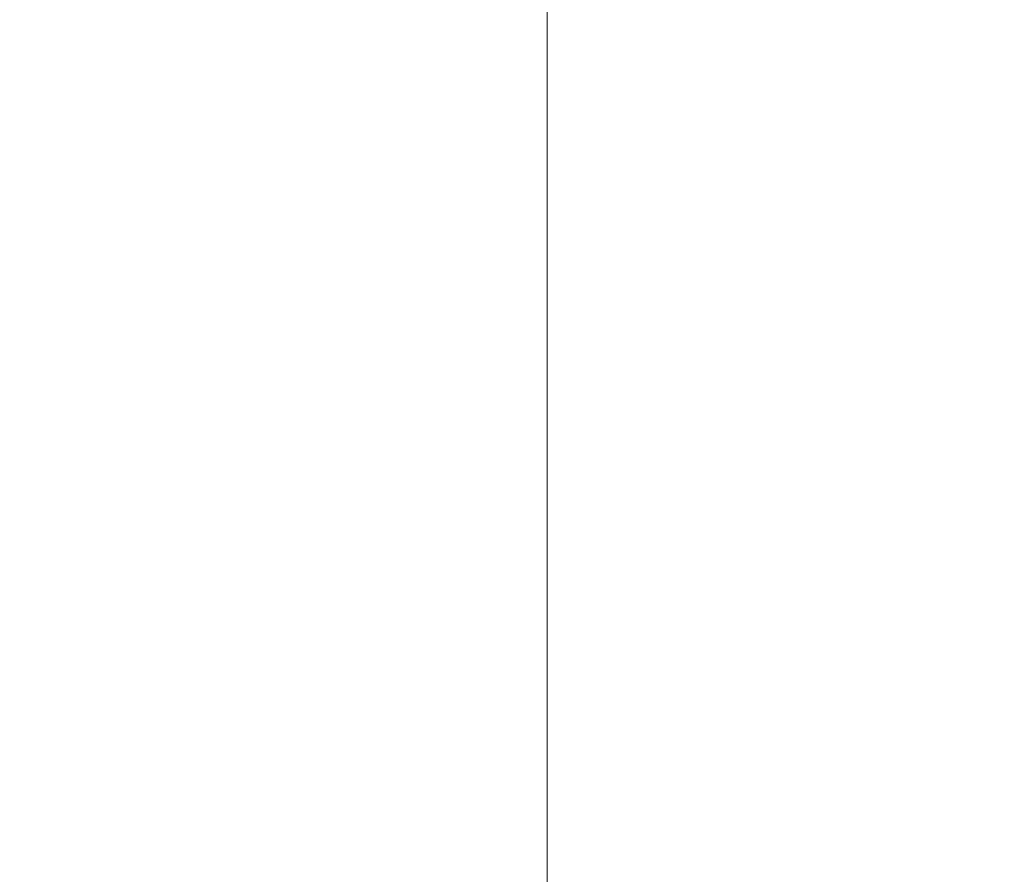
# Model space of a CAD drawing. Header units: inches. Extents: x -64 to 166, y 653 to 805.
# Tile 69 of 256: x -10.36913 to -10.36768, y 657.72785 to 657.72911. Entities that reach past the tile are written whole.
import ezdxf

# ---------------------------------------------------------------- set-up
doc = ezdxf.new("R2010")
doc.units = ezdxf.units.IN
doc.header["$MEASUREMENT"] = 0
doc.layers.add('A-FLOR-HRAL', color=1, linetype='Continuous', lineweight=9)

# ---------------------------------------------------------------- blocks, each defined once
blk = doc.blocks.new('Railing - 4_ x 4_-1398799-_3D_')
at = {"layer": 'A-FLOR-HRAL'}
mesh = blk.add_polyface(dxfattribs=at)
corners = [(2.8749999, 2.8749999, 37.5346527), (2.625, 2.625, 37.5346527), (-2.625, 2.625, 37.5346527), (-2.8749999, 2.8749999, 37.5346527)]
mesh.append_faces([[corners[k] for k in face] for face in [(3, 0, 1, 2)]])
mesh = blk.add_polyface(dxfattribs=at)
corners = [(2.625, 2.625, 37.5346527), (2.625, 2.625, 37.0953369), (-2.625, 2.625, 37.0953369), (-2.625, 2.625, 37.5346527)]
mesh.append_faces([[corners[k] for k in face] for face in [(3, 0, 1, 2)]])
mesh = blk.add_polyface(dxfattribs=at)
corners = [(2.625, 2.625, 37.0953369), (2.5614443, 2.5614443, 37.0222263), (2.512693, 2.512693, 36.9385099), (2.4804688, 2.4804688, 36.8471518), (-2.4804688, 2.4804688, 36.8471518), (-2.512693, 2.512693, 36.9385099), (-2.5614443, 2.5614443, 37.0222263), (-2.625, 2.625, 37.0953369)]
mesh.append_faces([[corners[k] for k in face] for face in [(5, 2, 3, 4)]], dxfattribs={"vtx0": -1})
mesh.append_faces([[corners[k] for k in face] for face in [(2, 5, 6, 1)]], dxfattribs={"vtx0": -1, "vtx2": -1})
mesh.append_faces([[corners[k] for k in face] for face in [(7, 0, 1, 6)]], dxfattribs={"vtx2": -1})
blk = doc.blocks.new('Railing - Railing-1497174-_3D_')
at = {"rotation": 89.99999999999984}
blk.add_blockref('Railing - 4_ x 4_-1398799-_3D_', (-7.7433508, 657.7278222, 1235.0653475), dxfattribs=at)

msp = doc.modelspace()

# ---------------------------------------------------------------- block references
at = {"layer": 'A-FLOR-HRAL'}
msp.add_blockref('Railing - Railing-1497174-_3D_', (0, 0), dxfattribs=at)

doc.saveas('drawing.dxf')
